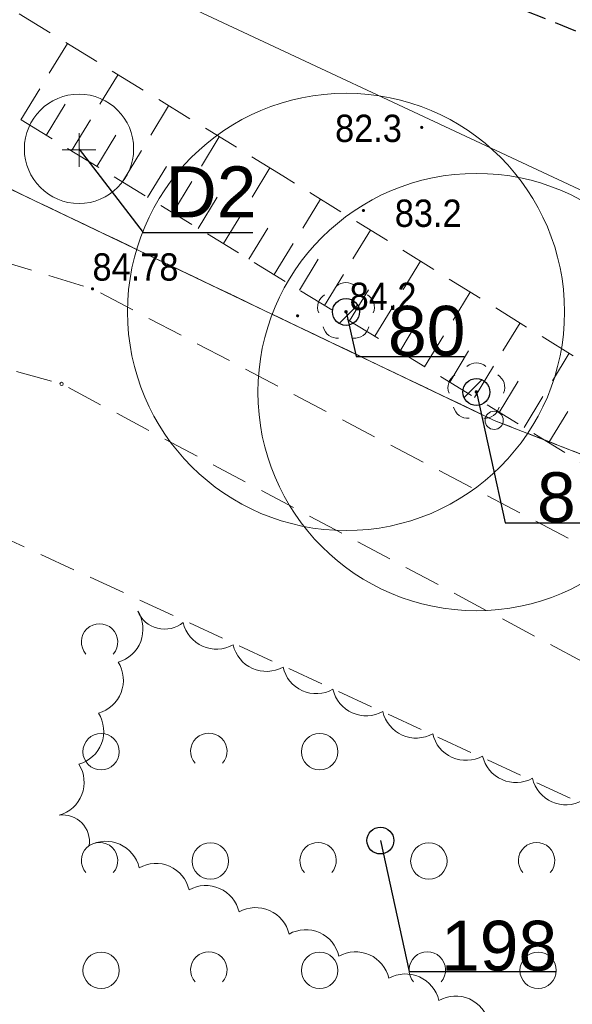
# Model space of a CAD drawing. Header units: metres. Extents: x 6540907 to 6541833, y 5893434 to 5894895.
# Tile 123 of 256: x 6541232 to 6541247, y 5894260 to 5894287. Entities that reach past the tile are written whole.
import ezdxf
from ezdxf import colors
from ezdxf.entities.mleader import LeaderData, LeaderLine
from ezdxf.enums import TextEntityAlignment as Align
from ezdxf.math import Vec2, Vec3

# ---------------------------------------------------------------- set-up
doc = ezdxf.new("R2010")
doc.units = ezdxf.units.M
doc.header["$MEASUREMENT"] = 0
for name, pattern in [('1.0_0.5', [1.5, 1, -0.5]), ('2', [0.9, 0.6, -0.3]), ('219-500', [0, 0]), ('egug-500', [1, 0.5, -0.5])]:
    doc.linetypes.add(name, pattern=pattern)
doc.layers.get('0').update_dxf_attribs({"color": 2, "linetype": 'CONTINUOUS', "lineweight": 5})
for name, color, linetype, lineweight in [('140-Punkty robocze', 251, 'CONTINUOUS', 9), ('202-punkt graniczny', 251, 'CONTINUOUS', 9), ('218-kontur użytku gruntowego', 251, 'CONTINUOUS', 9), ('219-działka ewidencyjna', 152, 'CONTINUOUS', 18), ('chodnik', 251, 'CONTINUOUS', 9), ('drzewo liściaste', 251, 'CONTINUOUS', 9), ('pikieta naturalna', 251, 'CONTINUOUS', 9), ('pikieta naturalna-Atr2', 251, 'CONTINUOUS', 9), ('pikieta sztuczna', 251, 'CONTINUOUS', 9), ('pikieta sztuczna-Atr2', 251, 'CONTINUOUS', 9), ('skarpa nieumocniona', 251, 'CONTINUOUS', 9), ('woda stojąca', 251, 'CONTINUOUS', 9), ('z_i_drzewa_liściste_korony', 66, 'CONTINUOUS', 20), ('z_i_drzewa_opis', 7, 'CONTINUOUS', 25), ('z_nas_kom_populus tremula', 162, 'CONTINUOUS', 20), ('zadrzewienie  zakrzewienie', 252, 'CONTINUOUS', 15), ('Zakres', 252, 'CONTINUOUS', 15)]:
    doc.layers.add(name, color=color, linetype=linetype, lineweight=lineweight)
doc.layers.add('z_i_masywy_grupy', color=7, linetype='CONTINUOUS', lineweight=13, true_color=0x7f926c)
doc.styles.add('Opisowy', font='arial.ttf')
doc.styles.get("Standard").update_dxf_attribs({"font": 'Arial', "width": 0.75})

# ---------------------------------------------------------------- blocks, each defined once
blk = doc.blocks.new('202')
at = {"color": 0, "linetype": 'Continuous', "lineweight": 0}
blk.add_circle((0, 0), 0.25, dxfattribs=at)
blk = doc.blocks.new('PW01')
at = {"linetype": 'Continuous', "lineweight": 13}
h = blk.add_hatch(color=0, dxfattribs=at)
edge = h.paths.add_edge_path()
edge.add_arc((0, 0), 0.045, 0, 360)
blk = doc.blocks.new('OTZK1')
at = {"color": 0, "linetype": 'Continuous'}
blk.add_circle((0, 0), 0.5, dxfattribs=at)
blk = doc.blocks.new('OTZK2')
at = {"color": 0, "linetype": 'Continuous'}
blk.add_arc((0, 0), 0.5, 318.85, 221.162, dxfattribs=at)
blk = doc.blocks.new('OP021')
at = {"linetype": 'Continuous', "lineweight": 13}
h = blk.add_hatch(color=0, dxfattribs=at)
edge = h.paths.add_edge_path()
edge.add_arc((0, 0), 0.05, 0, 360)
at = {"color": 0, "linetype": 'Continuous', "lineweight": 13}
for centre, start, end in [((0, 0.4), 49.272, 130.728), ((-0.38, 0.124), 121.308, 202.548), ((0.38, 0.124), 337.452, 58.692), ((-0.235, -0.324), 193.221, 274.871), ((0.235, -0.324), 265.129, 346.779)]:
    blk.add_arc(centre, 0.4, start, end, dxfattribs=at)
blk = doc.blocks.new('PIKIETA')
at = {"color": 0}
blk.add_circle((0, 0), 0.045, dxfattribs=at)
blk = doc.blocks.new('_None')
blk = doc.blocks.new('punkt')
h = blk.add_hatch()
h.set_pattern_fill('ANSI32', color=256, scale=0.2)
h.set_pattern_definition([(45, (-4781848.87, -5644337.08), (-1.34703841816, 1.34703841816), []), (45, (-4781847.972, -5644337.08), (-1.34703841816, 1.34703841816), [])])
edge = h.paths.add_edge_path()
edge.add_arc((0, 0), 0.243, 0, 360)
blk.add_circle((0, 0), 0.243)
blk = doc.blocks.new('d')
at = {"linetype": 'Continuous'}
for points in [[(0, 0.461), (0, -0.461)], [(0.461, 0), (-0.461, 0)]]:
    blk.add_lwpolyline(points, dxfattribs=at)
blk.add_circle((0, 0.031), 1.5, dxfattribs=at)

msp = doc.modelspace()

# ---------------------------------------------------------------- linework, layer by layer
at = {"layer": '218-kontur użytku gruntowego', "linetype": 'egug-500', "lineweight": 18, "flags": 128}
for points in [[(6541244.66, 5894275.948), (6541196.88, 5894298.788)], [(6541196.88, 5894298.788), (6541244.66, 5894275.948)], [(6541308.83, 5894251.038), (6541244.66, 5894275.948)], [(6541244.66, 5894275.948), (6541308.83, 5894251.038)]]:
    msp.add_lwpolyline(points, dxfattribs=at)
at = {"layer": '219-działka ewidencyjna', "linetype": '219-500', "lineweight": 18, "flags": 128}
for points in [[(6541244.66, 5894275.948), (6541196.88, 5894298.788)], [(6541308.83, 5894251.038), (6541244.66, 5894275.948)]]:
    msp.add_lwpolyline(points, dxfattribs=at)
at = {"layer": 'chodnik', "linetype": '1.0_0.5', "lineweight": 18, "flags": 128}
msp.add_lwpolyline([(6541148.09, 5894266.608), (6541121.4, 5894253.108), (6541122.75, 5894251.218), (6541149.27, 5894263.848), (6541185.84, 5894277.468), (6541214.53, 5894280.958), (6541220.14, 5894280.468), (6541232.78, 5894276.948), (6541273.74, 5894255.128), (6541292.32, 5894248.138), (6541299.58, 5894246.488), (6541311.46, 5894246.228), (6541320.71, 5894247.928), (6541358.75, 5894259.418), (6541381.84, 5894259.168), (6541383.11, 5894258.688), (6541394.29, 5894255.868), (6541417.15, 5894246.908), (6541419.74, 5894244.818), (6541430.87, 5894235.068), (6541433.75, 5894232.708), (6541442.13, 5894221.108), (6541450.88, 5894208.258), (6541461.26, 5894194.908), (6541472.88, 5894183.518), (6541484.16, 5894175.358), (6541492.85, 5894170.438), (6541512, 5894163.558), (6541515.21, 5894162.958), (6541516.3, 5894165.558), (6541512.94, 5894166.398), (6541494.11, 5894173.178), (6541485.78, 5894177.878), (6541474.82, 5894185.818), (6541463.5, 5894196.908), (6541453.3, 5894210.018), (6541444.59, 5894222.828), (6541435.95, 5894234.788), (6541432.81, 5894237.358), (6541421.67, 5894247.118), (6541418.67, 5894249.528), (6541395.21, 5894258.728), (6541384.01, 5894261.548), (6541382.4, 5894262.168), (6541358.33, 5894262.418), (6541320.17, 5894250.908), (6541310.58, 5894248.848), (6541305.73, 5894248.828), (6541301.24, 5894249.028), (6541301.24, 5894249.028), (6541293.42, 5894251.278), (6541277.75, 5894257.108), (6541274.98, 5894257.888), (6541233.63, 5894279.558), (6541220.53, 5894283.528), (6541214.73, 5894283.598), (6541185.16, 5894280.418)], close=True, dxfattribs=at)
at = {"layer": 'skarpa nieumocniona', "linetype": '1.0_0.5', "lineweight": 18, "flags": 128}
msp.add_lwpolyline([(6541238.86, 5894282.658), (6541222.53, 5894292.678), (6541210.27, 5894298.348), (6541202.83, 5894299.098), (6541175.26, 5894298.768), (6541172.11, 5894297.428), (6541146.54, 5894285.048), (6541121.4, 5894270.348), (6541116.81, 5894264.988), (6541123.07, 5894268.238), (6541147.87, 5894282.508), (6541176.95, 5894296.368), (6541201.06, 5894296.188), (6541202.53, 5894296.088), (6541208.92, 5894295.108), (6541221.57, 5894290.368), (6541245.99, 5894275.438), (6541263.08, 5894265.018), (6541277.75, 5894257.108), (6541302.09, 5894249.758), (6541317.41, 5894250.828), (6541352.27, 5894260.858), (6541358.33, 5894262.418), (6541366.33, 5894262.978), (6541360.81, 5894263.338), (6541351.4, 5894263.938), (6541327.52, 5894257.608), (6541315.64, 5894254.238), (6541306.2, 5894252.618), (6541295.24, 5894253.978), (6541280.67, 5894260.548), (6541263.34, 5894267.618), (6541258.09, 5894270.738)], close=True, dxfattribs=at)
for points in [[(6541231.66, 5894284.198), (6541232.94, 5894286.288)], [(6541233.05, 5894283.348), (6541234.33, 5894285.438)], [(6541232.36, 5894283.768), (6541233, 5894284.818)], [(6541234.45, 5894282.498), (6541235.72, 5894284.578)], [(6541233.75, 5894282.918), (6541234.39, 5894283.968)], [(6541235.84, 5894281.648), (6541237.11, 5894283.728)], [(6541235.14, 5894282.068), (6541235.78, 5894283.108)], [(6541237.23, 5894280.798), (6541238.5, 5894282.878)], [(6541236.53, 5894281.218), (6541237.17, 5894282.258)], [(6541238.62, 5894279.948), (6541239.89, 5894282.018)], [(6541237.92, 5894280.368), (6541238.56, 5894281.408)], [(6541240, 5894279.098), (6541241.26, 5894281.168)], [(6541239.31, 5894279.518), (6541239.94, 5894280.558)], [(6541241.38, 5894278.258), (6541242.64, 5894280.318)], [(6541240.69, 5894278.678), (6541241.32, 5894279.708)], [(6541242.75, 5894277.418), (6541244, 5894279.468)], [(6541242.07, 5894277.838), (6541242.69, 5894278.868)], [(6541244.12, 5894276.578), (6541245.37, 5894278.628)], [(6541243.44, 5894276.998), (6541244.06, 5894278.028)], [(6541245.48, 5894275.748), (6541246.72, 5894277.788)], [(6541244.8, 5894276.168), (6541245.42, 5894277.188)], [(6541246.16, 5894275.338), (6541246.78, 5894276.348)]]:
    msp.add_lwpolyline(points, dxfattribs=at)
at = {"layer": 'woda stojąca', "linetype": 'Continuous', "lineweight": 18, "flags": 128}
msp.add_lwpolyline([(6541063.19, 5894246.088), (6541068.21, 5894250.668), (6541072.59, 5894255.888), (6541074.57, 5894258.978), (6541086.39, 5894262.458), (6541096.18, 5894263.598), (6541105.39, 5894267.078), (6541116.8, 5894272.458), (6541141.83, 5894291.668), (6541172.37, 5894303.688), (6541190.02, 5894309.528), (6541205.73, 5894305.568), (6541217.2, 5894301.948), (6541235.79, 5894287.538), (6541265.97, 5894273.418), (6541297.72, 5894261.208), (6541316.24, 5894260.738), (6541351.89, 5894275.738), (6541367.34, 5894279.258), (6541389.88, 5894276.588)], dxfattribs=at)
at = {"layer": 'z_i_drzewa_liściste_korony', "linetype": 'Continuous'}
for centre in [(6541240.591, 5894278.925), (6541244.171, 5894276.725)]:
    msp.add_circle(centre, 6, dxfattribs=at)
at = {"layer": 'z_i_masywy_grupy', "linetype": 'Continuous'}
msp.add_lwpolyline([(6541247.082, 5894265.516, -0.5), (6541245.712, 5894266.126, -0.5), (6541244.342, 5894266.736, -0.5), (6541242.971, 5894267.347, -0.5), (6541241.601, 5894267.957, -0.5), (6541240.231, 5894268.567, -0.5), (6541238.861, 5894269.177, -0.5), (6541237.49, 5894269.788, -0.5), (6541236.12, 5894270.398, -0.5), (6541234.872, 5894270.713, -0.5), (6541234.334, 5894269.313, -0.5), (6541233.795, 5894267.913, -0.5), (6541233.257, 5894266.513, -0.5), (6541232.718, 5894265.113, -0.5), (6541233.538, 5894264.277, -0.5), (6541234.91, 5894263.67, -0.5), (6541236.282, 5894263.063, -0.5), (6541237.654, 5894262.456, -0.5), (6541239.026, 5894261.85, -0.5), (6541240.397, 5894261.243, -0.5), (6541241.769, 5894260.636, -0.5), (6541243.141, 5894260.029, -0.5), (6541244.513, 5894259.422, -0.5)], format="xyb", dxfattribs=at)
at = {"layer": 'zadrzewienie  zakrzewienie', "linetype": '1.0_0.5', "lineweight": 18, "flags": 128}
msp.add_lwpolyline([(6541044.04, 5894156.768), (6541052.84, 5894163.428), (6541069.7, 5894175.078), (6541101.31, 5894200.358), (6541129.24, 5894208.168), (6541152.03, 5894225.128), (6541169.97, 5894235.268), (6541187.83, 5894231.338), (6541224.49, 5894232.178), (6541248.1, 5894226.278), (6541267.08, 5894210.648), (6541283.7, 5894248.588), (6541223.9, 5894276.088), (6541201.6, 5894276.988), (6541164.6, 5894267.588), (6541087.7, 5894232.188), (6541061.02, 5894214.688), (6541036.66, 5894196.188), (6541017.58, 5894183.318), (6541015.78, 5894180.798), (6541016.59, 5894177.738), (6541020.64, 5894173.868)], close=True, dxfattribs=at)
at = {"layer": 'Zakres', "linetype": '2', "lineweight": 25, "flags": 128}
msp.add_lwpolyline([(6541682.61, 5894095.007), (6541557.28, 5894200.188), (6541380.44, 5894273.688), (6541307.38, 5894262.598), (6541211.66, 5894300.638), (6541170.76, 5894305.568), (6541137.92, 5894291.268), (6541058.11, 5894283.298), (6540997.5, 5894230.068), (6540930.81, 5894138.998)], dxfattribs=at)

# ---------------------------------------------------------------- block references
at = {"layer": '140-Punkty robocze', "linetype": 'Continuous', "lineweight": 13}
msp.add_blockref('PIKIETA', (6541232.78, 5894276.948), dxfattribs=at)
at = {"layer": '202-punkt graniczny', "linetype": 'Continuous', "lineweight": 18}
msp.add_blockref('202', (6541244.66, 5894275.948), dxfattribs=at)
at = {"layer": 'drzewo liściaste', "linetype": 'Continuous', "lineweight": 18}
for p in [(6541240.59, 5894278.928), (6541240.59, 5894278.928), (6541240.59, 5894278.928), (6541244.17, 5894276.728), (6541244.17, 5894276.728), (6541244.17, 5894276.728)]:
    msp.add_blockref('OP021', p, dxfattribs=at)
at = {"layer": 'pikieta naturalna', "linetype": 'Continuous', "lineweight": 13}
for p in [(6541242.67, 5894283.988), (6541241.07, 5894281.708), (6541239.26, 5894278.818)]:
    msp.add_blockref('PW01', p, dxfattribs=at)
at = {"layer": 'pikieta sztuczna', "linetype": 'Continuous', "lineweight": 13}
msp.add_blockref('PW01', (6541233.63, 5894279.558), dxfattribs=at)
at = {"layer": 'z_i_drzewa_opis', "xscale": 1.520278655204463, "yscale": 1.520278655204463, "zscale": 1.520278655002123}
for p in [(6541240.591, 5894278.925), (6541244.171, 5894276.725)]:
    msp.add_blockref('punkt', p, dxfattribs=at)
at = {"layer": 'z_i_drzewa_opis', "ltscale": 0.01, "xscale": 1.520278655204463, "yscale": 1.520278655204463, "zscale": 1.520278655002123}
msp.add_blockref('punkt', (6541241.535, 5894264.417), dxfattribs=at)
at = {"layer": 'z_nas_kom_populus tremula', "linetype": 'Continuous'}
msp.add_blockref('d', (6541233.259, 5894283.37), dxfattribs=at)
at = {"layer": 'zadrzewienie  zakrzewienie', "linetype": 'Continuous', "lineweight": 18}
for name, p in [('OTZK2', (6541233.824, 5894269.865)), ('OTZK2', (6541236.824, 5894266.865)), ('OTZK1', (6541233.866, 5894266.854)), ('OTZK1', (6541239.866, 5894266.854)), ('OTZK2', (6541233.824, 5894263.865)), ('OTZK2', (6541239.824, 5894263.865)), ('OTZK2', (6541245.824, 5894263.865)), ('OTZK1', (6541236.866, 5894263.854)), ('OTZK1', (6541242.866, 5894263.854)), ('OTZK1', (6541233.866, 5894260.854)), ('OTZK2', (6541236.824, 5894260.865)), ('OTZK1', (6541239.866, 5894260.854)), ('OTZK2', (6541242.824, 5894260.865)), ('OTZK1', (6541245.866, 5894260.854))]:
    msp.add_blockref(name, p, dxfattribs=at)

# ---------------------------------------------------------------- texts
at = {"layer": 'pikieta naturalna-Atr2', "width": 0.9}
for s, p in [('82.3', (6541240.29, 5894283.588)), ('83.2', (6541241.93, 5894281.258)), ('84.2', (6541240.69, 5894278.978))]:
    msp.add_text(s, height=0.75, dxfattribs=at).set_placement(p)
at = {"layer": 'pikieta sztuczna-Atr2', "width": 0.9}
msp.add_text('84.78', height=0.75, dxfattribs=at).set_placement((6541233.63, 5894279.558), align=Align.BOTTOM_LEFT)

# ---------------------------------------------------------------- leaders
at = {"layer": 'z_i_drzewa_opis'}
ml = msp.add_multileader_mtext('Standard', dxfattribs=at)
ml.set_content('D2', color=256, style='Opisowy')
ml.set_leader_properties()
ml.set_arrow_properties(name='NONE')
ml.build(insert=Vec2(0, 0))
ml.multileader.update_dxf_attribs({"has_dogleg": 0, "text_left_attachment_type": 6, "text_right_attachment_type": 5, "text_top_attachment_type": 0, "text_bottom_attachment_type": 0, "dogleg_length": 1.914, "arrow_head_size": 4.904})
ctx = ml.context
ctx.base_point, ctx.char_height, ctx.arrow_head_size, ctx.landing_gap_size, ctx.plane_origin = Vec3(6541235.018, 5894281.105), 1.4, 4.904, 0.613, Vec3(6541229.859, 5894278.036)
ctx.left_attachment, ctx.right_attachment, ctx.attachment_type = 6, 5, 2
notes = []
notes.append((ctx, [(1, (1, 1, 0), (6541232.89, 5894281.105), (1, 0), 2.128, [(0, [(6541233.266, 5894283.392), (6541235.018, 5894281.105), (6541235.018, 5894281.105), (6541235.018, 5894281.105), (6541235.018, 5894281.105), (6541235.018, 5894281.105), (6541235.018, 5894281.105), (6541235.018, 5894281.105), (6541235.018, 5894281.105), (6541235.018, 5894281.105), (6541235.018, 5894281.105), (6541235.018, 5894281.105), (6541235.018, 5894281.105), (6541235.018, 5894281.105), (6541235.018, 5894281.105), (6541235.018, 5894281.105), (6541235.018, 5894281.105), (6541235.018, 5894281.105), (6541235.018, 5894281.105), (6541235.018, 5894281.105), (6541235.018, 5894281.105), (6541235.018, 5894281.105), (6541235.018, 5894281.105), (6541235.018, 5894281.105), (6541235.018, 5894281.105), (6541235.018, 5894281.105), (6541235.018, 5894281.105), (6541235.018, 5894281.105), (6541235.018, 5894281.105), (6541235.018, 5894281.105), (6541235.018, 5894281.105), (6541235.018, 5894281.105), (6541235.018, 5894281.105), (6541235.018, 5894281.105), (6541235.018, 5894281.105), (6541235.018, 5894281.105), (6541235.018, 5894281.105), (6541235.018, 5894281.105), (6541235.018, 5894281.105), (6541235.018, 5894281.105), (6541235.018, 5894281.105), (6541235.018, 5894281.105), (6541235.018, 5894281.105), (6541235.018, 5894281.105), (6541235.018, 5894281.105), (6541235.018, 5894281.105), (6541235.018, 5894281.105), (6541235.018, 5894281.105), (6541235.018, 5894281.105), (6541235.018, 5894281.105), (6541235.018, 5894281.105), (6541235.018, 5894281.105), (6541235.018, 5894281.105), (6541235.018, 5894281.105), (6541235.018, 5894281.105), (6541235.018, 5894281.105), (6541235.018, 5894281.105), (6541235.018, 5894281.105), (6541235.018, 5894281.105), (6541235.018, 5894281.105), (6541235.018, 5894281.105), (6541235.018, 5894281.105), (6541235.018, 5894281.105), (6541235.018, 5894281.105), (6541235.018, 5894281.105), (6541235.018, 5894281.105), (6541235.018, 5894281.105), (6541235.018, 5894281.105), (6541235.018, 5894281.105), (6541235.018, 5894281.105), (6541235.018, 5894281.105), (6541235.018, 5894281.105), (6541235.018, 5894281.105), (6541235.018, 5894281.105), (6541235.018, 5894281.105), (6541235.018, 5894281.105), (6541235.018, 5894281.105), (6541235.018, 5894281.105), (6541235.018, 5894281.105), (6541235.018, 5894281.105), (6541235.018, 5894281.105), (6541235.018, 5894281.105), (6541235.018, 5894281.105), (6541235.018, 5894281.105), (6541235.018, 5894281.105), (6541235.018, 5894281.105), (6541235.018, 5894281.105), (6541235.018, 5894281.105), (6541235.018, 5894281.105), (6541235.018, 5894281.105), (6541235.018, 5894281.105), (6541235.018, 5894281.105), (6541235.018, 5894281.105), (6541235.018, 5894281.105), (6541235.018, 5894281.105), (6541235.018, 5894281.105), (6541235.018, 5894281.105), (6541235.018, 5894281.105), (6541235.018, 5894281.105), (6541235.018, 5894281.105), (6541235.018, 5894281.105), (6541235.018, 5894281.105), (6541235.018, 5894281.105), (6541235.018, 5894281.105), (6541235.018, 5894281.105), (6541235.018, 5894281.105), (6541235.018, 5894281.105), (6541235.018, 5894281.105), (6541235.018, 5894281.105), (6541235.018, 5894281.105), (6541235.018, 5894281.105), (6541235.018, 5894281.105), (6541235.018, 5894281.105), (6541235.018, 5894281.105), (6541235.018, 5894281.105), (6541235.018, 5894281.105), (6541235.018, 5894281.105), (6541235.018, 5894281.105), (6541235.018, 5894281.105), (6541235.018, 5894281.105), (6541235.018, 5894281.105), (6541235.018, 5894281.105)], 256, [])])]))
ctx.mtext.insert, ctx.mtext.flow_direction = Vec3(6541235.631, 5894282.919), 5
ml = msp.add_multileader_mtext('Standard', dxfattribs=at)
ml.set_content('80', color=256, style='Opisowy')
ml.set_leader_properties()
ml.set_arrow_properties(name='NONE')
ml.build(insert=Vec2(0, 0))
ml.multileader.update_dxf_attribs({"has_dogleg": 0, "text_left_attachment_type": 6, "text_right_attachment_type": 5, "dogleg_length": 1.914, "arrow_head_size": 7.005})
ctx = ml.context
ctx.base_point, ctx.char_height, ctx.arrow_head_size, ctx.landing_gap_size, ctx.plane_origin = Vec3(6541240.867, 5894277.699), 1.3683, 7.005, 0.876, Vec3(6541234.008, 5894270.949)
ctx.left_attachment, ctx.right_attachment = 6, 5
notes.append((ctx, [(1, (1, 1, 0), (6541237.826, 5894277.699), (1, 0), 3.041, [(0, [(6541240.591, 5894278.925), (6541240.867, 5894277.699), (6541240.867, 5894277.699), (6541240.867, 5894277.699), (6541240.867, 5894277.699), (6541240.867, 5894277.699), (6541240.867, 5894277.699), (6541240.867, 5894277.699), (6541240.867, 5894277.699), (6541240.867, 5894277.699), (6541240.867, 5894277.699), (6541240.867, 5894277.699), (6541240.867, 5894277.699), (6541240.867, 5894277.699), (6541240.867, 5894277.699), (6541240.867, 5894277.699), (6541240.867, 5894277.699), (6541240.867, 5894277.699), (6541240.867, 5894277.699), (6541240.867, 5894277.699), (6541240.867, 5894277.699), (6541240.867, 5894277.699), (6541240.867, 5894277.699), (6541240.867, 5894277.699), (6541240.867, 5894277.699), (6541240.867, 5894277.699), (6541240.867, 5894277.699), (6541240.867, 5894277.699), (6541240.867, 5894277.699), (6541240.867, 5894277.699), (6541240.867, 5894277.699), (6541240.867, 5894277.699), (6541240.867, 5894277.699), (6541240.867, 5894277.699), (6541240.867, 5894277.699), (6541240.867, 5894277.699), (6541240.867, 5894277.699), (6541240.867, 5894277.699), (6541240.867, 5894277.699), (6541240.867, 5894277.699), (6541240.867, 5894277.699), (6541240.867, 5894277.699), (6541240.867, 5894277.699), (6541240.867, 5894277.699), (6541240.867, 5894277.699), (6541240.867, 5894277.699), (6541240.867, 5894277.699), (6541240.867, 5894277.699), (6541240.867, 5894277.699), (6541240.867, 5894277.699), (6541240.867, 5894277.699), (6541240.867, 5894277.699), (6541240.867, 5894277.699), (6541240.867, 5894277.699), (6541240.867, 5894277.699), (6541240.867, 5894277.699), (6541240.867, 5894277.699), (6541240.867, 5894277.699), (6541240.867, 5894277.699), (6541240.867, 5894277.699), (6541240.867, 5894277.699), (6541240.867, 5894277.699), (6541240.867, 5894277.699), (6541240.867, 5894277.699), (6541240.867, 5894277.699), (6541240.867, 5894277.699), (6541240.867, 5894277.699), (6541240.867, 5894277.699), (6541240.867, 5894277.699), (6541240.867, 5894277.699), (6541240.867, 5894277.699), (6541240.867, 5894277.699), (6541240.867, 5894277.699), (6541240.867, 5894277.699), (6541240.867, 5894277.699), (6541240.867, 5894277.699), (6541240.867, 5894277.699), (6541240.867, 5894277.699), (6541240.867, 5894277.699), (6541240.867, 5894277.699), (6541240.867, 5894277.699), (6541240.867, 5894277.699), (6541240.867, 5894277.699), (6541240.867, 5894277.699), (6541240.867, 5894277.699), (6541240.867, 5894277.699), (6541240.867, 5894277.699), (6541240.867, 5894277.699), (6541240.867, 5894277.699), (6541240.867, 5894277.699), (6541240.867, 5894277.699), (6541240.867, 5894277.699), (6541240.867, 5894277.699), (6541240.867, 5894277.699), (6541240.867, 5894277.699), (6541240.867, 5894277.699), (6541240.867, 5894277.699), (6541240.867, 5894277.699), (6541240.867, 5894277.699), (6541240.867, 5894277.699), (6541240.867, 5894277.699), (6541240.867, 5894277.699), (6541240.867, 5894277.699), (6541240.867, 5894277.699), (6541240.867, 5894277.699), (6541240.867, 5894277.699), (6541240.867, 5894277.699), (6541240.867, 5894277.699), (6541240.867, 5894277.699), (6541240.867, 5894277.699), (6541240.867, 5894277.699), (6541240.867, 5894277.699), (6541240.867, 5894277.699), (6541240.867, 5894277.699), (6541240.867, 5894277.699), (6541240.867, 5894277.699), (6541240.867, 5894277.699), (6541240.867, 5894277.699), (6541240.867, 5894277.699), (6541240.867, 5894277.699), (6541240.867, 5894277.699), (6541240.867, 5894277.699), (6541240.867, 5894277.699), (6541240.867, 5894277.699), (6541240.867, 5894277.699), (6541240.867, 5894277.699)], 256, [])])]))
ctx.mtext.insert, ctx.mtext.flow_direction = Vec3(6541241.743, 5894279.091), 5
ml = msp.add_multileader_mtext('Standard', dxfattribs=at)
ml.set_content('81', color=256, style='Opisowy')
ml.set_leader_properties()
ml.set_arrow_properties(name='NONE')
ml.build(insert=Vec2(0, 0))
ml.multileader.update_dxf_attribs({"has_dogleg": 0, "text_left_attachment_type": 6, "text_right_attachment_type": 5, "dogleg_length": 1.914, "arrow_head_size": 7.005})
ctx = ml.context
ctx.base_point, ctx.char_height, ctx.arrow_head_size, ctx.landing_gap_size, ctx.plane_origin = Vec3(6541244.96, 5894273.133), 1.3683, 7.005, 0.876, Vec3(6541237.588, 5894268.749)
ctx.left_attachment, ctx.right_attachment = 6, 5
notes.append((ctx, [(1, (1, 1, 0), (6541241.919, 5894273.133), (1, 0), 3.041, [(0, [(6541244.171, 5894276.725), (6541244.96, 5894273.133), (6541244.96, 5894273.133), (6541244.96, 5894273.133), (6541244.96, 5894273.133), (6541244.96, 5894273.133), (6541244.96, 5894273.133), (6541244.96, 5894273.133), (6541244.96, 5894273.133), (6541244.96, 5894273.133), (6541244.96, 5894273.133), (6541244.96, 5894273.133), (6541244.96, 5894273.133), (6541244.96, 5894273.133), (6541244.96, 5894273.133), (6541244.96, 5894273.133), (6541244.96, 5894273.133), (6541244.96, 5894273.133), (6541244.96, 5894273.133), (6541244.96, 5894273.133), (6541244.96, 5894273.133), (6541244.96, 5894273.133), (6541244.96, 5894273.133), (6541244.96, 5894273.133), (6541244.96, 5894273.133), (6541244.96, 5894273.133), (6541244.96, 5894273.133), (6541244.96, 5894273.133), (6541244.96, 5894273.133), (6541244.96, 5894273.133), (6541244.96, 5894273.133), (6541244.96, 5894273.133), (6541244.96, 5894273.133), (6541244.96, 5894273.133), (6541244.96, 5894273.133), (6541244.96, 5894273.133), (6541244.96, 5894273.133), (6541244.96, 5894273.133), (6541244.96, 5894273.133), (6541244.96, 5894273.133), (6541244.96, 5894273.133), (6541244.96, 5894273.133), (6541244.96, 5894273.133), (6541244.96, 5894273.133), (6541244.96, 5894273.133), (6541244.96, 5894273.133), (6541244.96, 5894273.133), (6541244.96, 5894273.133), (6541244.96, 5894273.133), (6541244.96, 5894273.133), (6541244.96, 5894273.133), (6541244.96, 5894273.133), (6541244.96, 5894273.133), (6541244.96, 5894273.133), (6541244.96, 5894273.133), (6541244.96, 5894273.133), (6541244.96, 5894273.133), (6541244.96, 5894273.133), (6541244.96, 5894273.133), (6541244.96, 5894273.133), (6541244.96, 5894273.133), (6541244.96, 5894273.133), (6541244.96, 5894273.133), (6541244.96, 5894273.133), (6541244.96, 5894273.133), (6541244.96, 5894273.133), (6541244.96, 5894273.133), (6541244.96, 5894273.133), (6541244.96, 5894273.133), (6541244.96, 5894273.133), (6541244.96, 5894273.133), (6541244.96, 5894273.133), (6541244.96, 5894273.133), (6541244.96, 5894273.133), (6541244.96, 5894273.133), (6541244.96, 5894273.133), (6541244.96, 5894273.133), (6541244.96, 5894273.133), (6541244.96, 5894273.133), (6541244.96, 5894273.133), (6541244.96, 5894273.133), (6541244.96, 5894273.133), (6541244.96, 5894273.133), (6541244.96, 5894273.133), (6541244.96, 5894273.133), (6541244.96, 5894273.133), (6541244.96, 5894273.133), (6541244.96, 5894273.133), (6541244.96, 5894273.133), (6541244.96, 5894273.133), (6541244.96, 5894273.133), (6541244.96, 5894273.133), (6541244.96, 5894273.133), (6541244.96, 5894273.133), (6541244.96, 5894273.133), (6541244.96, 5894273.133), (6541244.96, 5894273.133), (6541244.96, 5894273.133), (6541244.96, 5894273.133), (6541244.96, 5894273.133), (6541244.96, 5894273.133), (6541244.96, 5894273.133), (6541244.96, 5894273.133), (6541244.96, 5894273.133), (6541244.96, 5894273.133), (6541244.96, 5894273.133), (6541244.96, 5894273.133), (6541244.96, 5894273.133), (6541244.96, 5894273.133), (6541244.96, 5894273.133), (6541244.96, 5894273.133), (6541244.96, 5894273.133), (6541244.96, 5894273.133), (6541244.96, 5894273.133), (6541244.96, 5894273.133), (6541244.96, 5894273.133), (6541244.96, 5894273.133), (6541244.96, 5894273.133), (6541244.96, 5894273.133), (6541244.96, 5894273.133), (6541244.96, 5894273.133), (6541244.96, 5894273.133), (6541244.96, 5894273.133), (6541244.96, 5894273.133), (6541244.96, 5894273.133), (6541244.96, 5894273.133)], 256, [])])]))
ctx.mtext.insert, ctx.mtext.flow_direction = Vec3(6541245.835, 5894274.524), 5
ml = msp.add_multileader_mtext('Standard', dxfattribs=at)
ml.set_content('198', color=256, style='Opisowy')
ml.set_leader_properties()
ml.set_arrow_properties(name='NONE')
ml.build(insert=Vec2(0, 0))
ml.multileader.update_dxf_attribs({"has_dogleg": 0, "text_left_attachment_type": 6, "text_right_attachment_type": 5, "text_top_attachment_type": 0, "text_bottom_attachment_type": 0, "dogleg_length": 1.914, "arrow_head_size": 7.005})
ctx = ml.context
ctx.base_point, ctx.char_height, ctx.arrow_head_size, ctx.landing_gap_size, ctx.plane_origin = Vec3(6541242.324, 5894260.824), 1.3683, 7.005, 0.876, Vec3(6541234.953, 5894256.44)
ctx.left_attachment, ctx.right_attachment, ctx.attachment_type = 6, 5, 2
notes.append((ctx, [(1, (1, 1, 0), (6541239.284, 5894260.824), (1, 0), 3.041, [(0, [(6541241.535, 5894264.417), (6541242.324, 5894260.824), (6541242.324, 5894260.824), (6541242.324, 5894260.824), (6541242.324, 5894260.824), (6541242.324, 5894260.824), (6541242.324, 5894260.824), (6541242.324, 5894260.824), (6541242.324, 5894260.824), (6541242.324, 5894260.824), (6541242.324, 5894260.824), (6541242.324, 5894260.824), (6541242.324, 5894260.824), (6541242.324, 5894260.824), (6541242.324, 5894260.824), (6541242.324, 5894260.824), (6541242.324, 5894260.824), (6541242.324, 5894260.824), (6541242.324, 5894260.824), (6541242.324, 5894260.824), (6541242.324, 5894260.824), (6541242.324, 5894260.824), (6541242.324, 5894260.824), (6541242.324, 5894260.824), (6541242.324, 5894260.824), (6541242.324, 5894260.824), (6541242.324, 5894260.824), (6541242.324, 5894260.824), (6541242.324, 5894260.824), (6541242.324, 5894260.824), (6541242.324, 5894260.824), (6541242.324, 5894260.824), (6541242.324, 5894260.824), (6541242.324, 5894260.824), (6541242.324, 5894260.824), (6541242.324, 5894260.824), (6541242.324, 5894260.824), (6541242.324, 5894260.824), (6541242.324, 5894260.824), (6541242.324, 5894260.824), (6541242.324, 5894260.824), (6541242.324, 5894260.824), (6541242.324, 5894260.824), (6541242.324, 5894260.824), (6541242.324, 5894260.824), (6541242.324, 5894260.824), (6541242.324, 5894260.824), (6541242.324, 5894260.824), (6541242.324, 5894260.824), (6541242.324, 5894260.824), (6541242.324, 5894260.824), (6541242.324, 5894260.824), (6541242.324, 5894260.824), (6541242.324, 5894260.824), (6541242.324, 5894260.824), (6541242.324, 5894260.824), (6541242.324, 5894260.824), (6541242.324, 5894260.824), (6541242.324, 5894260.824), (6541242.324, 5894260.824), (6541242.324, 5894260.824), (6541242.324, 5894260.824), (6541242.324, 5894260.824), (6541242.324, 5894260.824), (6541242.324, 5894260.824), (6541242.324, 5894260.824), (6541242.324, 5894260.824), (6541242.324, 5894260.824), (6541242.324, 5894260.824), (6541242.324, 5894260.824), (6541242.324, 5894260.824), (6541242.324, 5894260.824), (6541242.324, 5894260.824), (6541242.324, 5894260.824), (6541242.324, 5894260.824), (6541242.324, 5894260.824), (6541242.324, 5894260.824), (6541242.324, 5894260.824), (6541242.324, 5894260.824), (6541242.324, 5894260.824), (6541242.324, 5894260.824), (6541242.324, 5894260.824), (6541242.324, 5894260.824), (6541242.324, 5894260.824), (6541242.324, 5894260.824), (6541242.324, 5894260.824), (6541242.324, 5894260.824), (6541242.324, 5894260.824), (6541242.324, 5894260.824), (6541242.324, 5894260.824), (6541242.324, 5894260.824), (6541242.324, 5894260.824), (6541242.324, 5894260.824), (6541242.324, 5894260.824), (6541242.324, 5894260.824), (6541242.324, 5894260.824), (6541242.324, 5894260.824), (6541242.324, 5894260.824), (6541242.324, 5894260.824), (6541242.324, 5894260.824), (6541242.324, 5894260.824), (6541242.324, 5894260.824), (6541242.324, 5894260.824), (6541242.324, 5894260.824), (6541242.324, 5894260.824), (6541242.324, 5894260.824), (6541242.324, 5894260.824), (6541242.324, 5894260.824), (6541242.324, 5894260.824), (6541242.324, 5894260.824), (6541242.324, 5894260.824), (6541242.324, 5894260.824), (6541242.324, 5894260.824), (6541242.324, 5894260.824), (6541242.324, 5894260.824), (6541242.324, 5894260.824), (6541242.324, 5894260.824), (6541242.324, 5894260.824), (6541242.324, 5894260.824), (6541242.324, 5894260.824), (6541242.324, 5894260.824), (6541242.324, 5894260.824), (6541242.324, 5894260.824), (6541242.324, 5894260.824), (6541242.324, 5894260.824), (6541242.324, 5894260.824), (6541242.324, 5894260.824), (6541242.324, 5894260.824), (6541242.324, 5894260.824), (6541242.324, 5894260.824), (6541242.324, 5894260.824), (6541242.324, 5894260.824), (6541242.324, 5894260.824), (6541242.324, 5894260.824)], 256, [])])]))
ctx.mtext.insert, ctx.mtext.flow_direction = Vec3(6541243.2, 5894262.216), 5
for ctx, leaders in notes:
    for number, flags, end, landing, length, lines in leaders:
        leader = LeaderData()
        leader.index, (leader.has_last_leader_line, leader.has_dogleg_vector, leader.attachment_direction) = number, flags
        leader.last_leader_point, leader.dogleg_vector, leader.dogleg_length = Vec3(end), Vec3(landing), length
        for number, points, colour, breaks in lines:
            line = LeaderLine()
            line.index, line.vertices, line.color, line.breaks = number, Vec3.list(points), colors.encode_raw_color(colour), breaks
            leader.lines.append(line)
        ctx.leaders.append(leader)

doc.saveas('drawing.dxf')
